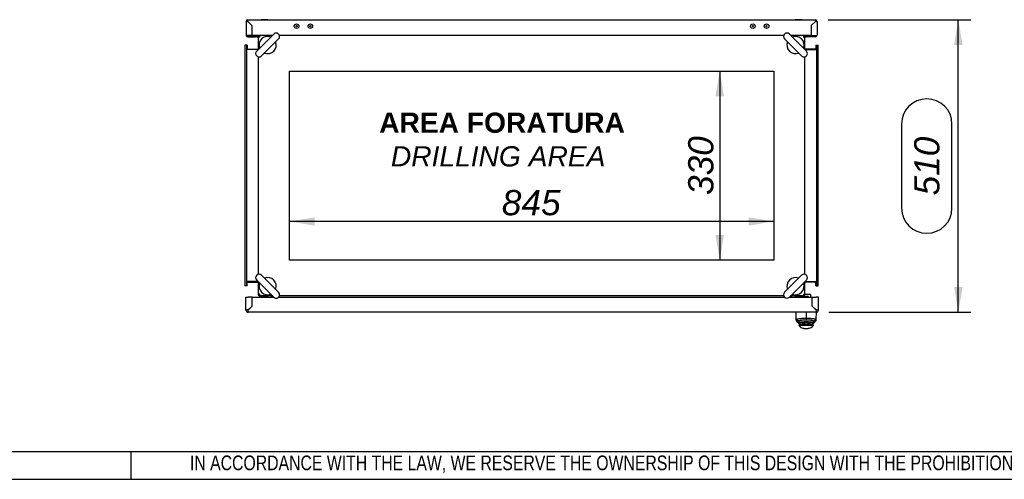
# Model space of a CAD drawing. Extents: x -15 to 412, y 11 to 308.
# Tile 6 of 11: x 201 to 308, y 11 to 61. Entities that reach past the tile are written whole.
import ezdxf
from ezdxf.lldxf.tags import DXFTag

# ---------------------------------------------------------------- set-up
doc = ezdxf.new("R2010")
doc.units = 0
doc.layers.get('0').update_dxf_attribs({"linetype": 'CONTINUOUS'})
for name, color, linetype in [('_TRANSLATION', 7, 'CONTINUOUS'), ('AE00100_03', 7, 'CONTINUOUS'), ('AE00198_03', 7, 'CONTINUOUS'), ('AE00219_03', 7, 'CONTINUOUS'), ('AE00715_01', 7, 'CONTINUOUS'), ('AE00992_10', 7, 'CONTINUOUS'), ('AE00992_31', 7, 'CONTINUOUS'), ('DEFAULT', 7, 'CONTINUOUS'), ('DV4__TRANSLATION', 7, 'CONTINUOUS'), ('F0000000_08', 7, 'CONTINUOUS'), ('F0000000_12', 7, 'CONTINUOUS'), ('F0000000_13', 7, 'CONTINUOUS'), ('F0000000_68', 7, 'CONTINUOUS'), ('F0000001_24', 7, 'CONTINUOUS'), ('F0000001_38', 7, 'CONTINUOUS'), ('M0000000_29', 7, 'CONTINUOUS'), ('M0000000_37', 7, 'CONTINUOUS'), ('M0000000_44', 7, 'CONTINUOUS'), ('M0000000_53', 7, 'CONTINUOUS'), ('M0000000_61', 7, 'CONTINUOUS')]:
    doc.layers.add(name, color=color, linetype=linetype)
doc.styles.add('SEACAD_ARIAL', font='arial.ttf')
doc.styles.add('SEACAD_ARIALI', font='ariali.ttf')
tags = doc.linetypes.add('CENTER2', pattern=[28.575, 19.05, -3.175, 3.175, -3.175]).pattern_tags.tags
tags[10:11] = [DXFTag(74, 4), DXFTag(75, 0), DXFTag(340, '0'), DXFTag(46, 0.0), DXFTag(50, 0.0), DXFTag(44, 0.0), DXFTag(45, 0.0)]
tags[8:9] = [DXFTag(74, 4), DXFTag(75, 0), DXFTag(340, '0'), DXFTag(46, 0.0), DXFTag(50, 0.0), DXFTag(44, 0.0), DXFTag(45, 0.0)]
tags[6:7] = [DXFTag(74, 4), DXFTag(75, 0), DXFTag(340, '0'), DXFTag(46, 0.0), DXFTag(50, 0.0), DXFTag(44, 0.0), DXFTag(45, 0.0)]
tags[4:5] = [DXFTag(74, 4), DXFTag(75, 0), DXFTag(340, '0'), DXFTag(46, 0.0), DXFTag(50, 0.0), DXFTag(44, 0.0), DXFTag(45, 0.0)]
doc.dimstyles.new('ISO', dxfattribs={"dimtxt": 2.75, "dimasz": 2.75, "dimexe": 1.375, "dimexo": 1.375, "dimgap": 0.6875, "dimtad": 1, "dimdec": 1, "dimlfac": 16, "dimtxsty": 'SEACAD_ARIAL', "dimblk1": '_SE_FILLED', "dimblk2": '_SE_FILLED', "dimsah": 1, "dimcen": 1.375, "dimazin": 3, "dimtfac": 0.7, "dimtdec": 3, "dimtmove": 0, "dimatfit": 3})

# ---------------------------------------------------------------- blocks, each defined once
blk = doc.blocks.new('SE3')
at = {"layer": 'AE00100_03', "color": 7, "linetype": 'CONTINUOUS'}
for centre, radius in [((231.32, 60.39), 0.25), ((231.32, 60.39), 0.0625), ((232.82, 60.39), 0.25), ((232.82, 60.39), 0.0625), ((281.07, 60.39), 0.25), ((281.07, 60.39), 0.0625), ((282.57, 60.39), 0.25), ((282.57, 60.39), 0.0625)]:
    blk.add_circle(centre, radius, dxfattribs=at)
at = {"layer": 'AE00198_03', "color": 7, "linetype": 'CONTINUOUS'}
for p, q in [((227.49, 30.86), (227.49, 30.83)), ((228.14, 30.83), (228.14, 30.86)), ((285.74, 30.89), (285.74, 30.85)), ((285.74, 30.85), (286.39, 30.85)), ((286.39, 30.85), (286.39, 30.89))]:
    blk.add_line(p, q, dxfattribs=at)
for centre, start, end in [((286.11, 31.18), 222.1747, 225.145), ((286.02, 31.18), 314.855, 317.8253)]:
    blk.add_arc(centre, 0.5, start, end, dxfattribs=at)
at = {"layer": 'AE00219_03', "color": 7, "linetype": 'CONTINUOUS'}
for p, q in [((228.19, 61.09), (227.44, 61.09)), ((227.44, 61.09), (227.44, 61.08)), ((228.19, 61.08), (228.19, 61.09)), ((286.44, 61.09), (285.69, 61.09)), ((285.69, 61.09), (285.69, 61.08)), ((286.44, 61.08), (286.44, 61.09))]:
    blk.add_line(p, q, dxfattribs=at)
at = {"layer": 'AE00715_01', "color": 7, "linetype": 'CONTINUOUS'}
for p, q in [((228.82, 59.52), (226.97, 57.67)), ((286.92, 57.67), (285.06, 59.52)), ((227.5, 57.14), (229.35, 58.99)), ((284.53, 58.99), (286.39, 57.14)), ((226.97, 32.68), (228.82, 30.82)), ((229.35, 31.36), (227.5, 33.21)), ((286.39, 33.21), (284.53, 31.36)), ((285.06, 30.82), (286.92, 32.68))]:
    blk.add_line(p, q, dxfattribs=at)
for centre, radius, start, end in [((228.16, 58.33), 0.937, 68.5782, 201.4218), ((229.09, 59.26), 0.375, 315, 135), ((284.79, 59.26), 0.375, 45, 225), ((285.72, 58.33), 0.937, 338.5782, 111.4218), ((228.16, 58.33), 0.937, 248.5782, 21.4218), ((285.72, 58.33), 0.937, 158.5782, 291.4218), ((227.23, 57.4), 0.375, 135, 315), ((286.65, 57.4), 0.375, 225, 45), ((227.23, 32.95), 0.375, 45, 225), ((286.65, 32.95), 0.375, 315, 135), ((228.16, 32.02), 0.937, 158.5782, 291.4218), ((228.16, 32.02), 0.938, 338.5782, 111.4218), ((285.72, 32.02), 0.937, 68.5782, 201.4218), ((285.72, 32.02), 0.938, 248.5782, 21.4218), ((229.09, 31.09), 0.375, 225, 45), ((284.79, 31.09), 0.375, 135, 315)]:
    blk.add_arc(centre, radius, start, end, dxfattribs=at)
at = {"layer": 'AE00992_10', "color": 7, "linetype": 'CONTINUOUS'}
for p, q in [((285.81, 28.39), (285.78, 29.17)), ((286.88, 29.16), (286.88, 28.54)), ((287.75, 29.65), (287.75, 29.64)), ((287.94, 29.46), (287.94, 29.46)), ((287.94, 29.46), (287.94, 29.46)), ((287.97, 29.17), (287.94, 28.39)), ((285.82, 28.23), (285.81, 28.39)), ((286.04, 28.18), (285.81, 28.39)), ((286.03, 28.02), (285.82, 28.23)), ((285.82, 28.23), (286.04, 28.02)), ((286.04, 28.06), (286.03, 28.05)), ((286.03, 28.05), (286.03, 28.02)), ((286.04, 28.18), (286.04, 28.06)), ((286.07, 27.98), (286.07, 28.06)), ((286.07, 27.92), (286.07, 27.98)), ((286.26, 27.8), (286.07, 27.98)), ((286.26, 27.74), (286.07, 27.92)), ((286.88, 28.54), (286.88, 28.33)), ((287.68, 27.98), (287.49, 27.8)), ((287.68, 27.92), (287.49, 27.74)), ((287.68, 27.98), (287.68, 28.07)), ((287.68, 27.98), (287.68, 27.92)), ((287.94, 28.39), (287.72, 28.18)), ((287.94, 28.23), (287.72, 28.02)), ((287.72, 28.02), (287.94, 28.23)), ((287.72, 28.05), (287.72, 28.18)), ((287.72, 28.02), (287.72, 28.05)), ((287.72, 28.05), (287.72, 28.05)), ((287.94, 28.39), (287.94, 28.23)), ((286.07, 27.74), (286.26, 27.74)), ((286.07, 27.74), (286.22, 27.58)), ((286.26, 27.8), (286.26, 27.74)), ((287.49, 27.74), (286.26, 27.74)), ((286.63, 27.42), (287.12, 27.42)), ((287.49, 27.74), (287.49, 27.8)), ((287.49, 27.74), (287.69, 27.74)), ((287.53, 27.58), (287.69, 27.74))]:
    blk.add_line(p, q, dxfattribs=at)
for centre, radius, start, end in [((286.88, 22.8), 5.32, 80.8971, 99.0474), ((286.63, 28.05), 0.625, 228.5904, 270), ((287.12, 28.05), 0.625, 270, 311.4096)]:
    blk.add_arc(centre, radius, start, end, dxfattribs=at)
for points, knots in [([(285.81, 28.39), (285.81, 28.4), (285.81, 28.4), (285.82, 28.41), (285.83, 28.42), (285.85, 28.42), (285.86, 28.43), (285.87, 28.43), (285.88, 28.44), (285.92, 28.45), (285.98, 28.46), (286.11, 28.49), (286.25, 28.5), (286.4, 28.52), (286.56, 28.53), (286.72, 28.54), (286.83, 28.54), (286.88, 28.54)], [0, 0, 0, 0, 0.050345, 0.095223, 0.134632, 0.168574, 0.197046, 0.220048, 0.23758, 0.249642, 0.383241, 0.499291, 0.605676, 0.70888, 0.808958, 0.905976, 1, 1, 1, 1]), ([(286.88, 28.33), (286.87, 28.33), (286.86, 28.33), (286.83, 28.33), (286.81, 28.33), (286.79, 28.33), (286.77, 28.33), (286.74, 28.32), (286.72, 28.32), (286.7, 28.32), (286.68, 28.32), (286.66, 28.32), (286.64, 28.32), (286.61, 28.32), (286.59, 28.32), (286.57, 28.31), (286.51, 28.31), (286.4, 28.3), (286.27, 28.28), (286.17, 28.25), (286.11, 28.24), (286.08, 28.22), (286.07, 28.22), (286.05, 28.21), (286.05, 28.2), (286.04, 28.19), (286.04, 28.19), (286.04, 28.18), (286.04, 28.18)], [0, 0, 0, 0, 0.016652, 0.03324, 0.049776, 0.066272, 0.082741, 0.099195, 0.115646, 0.132107, 0.14859, 0.165107, 0.18167, 0.198292, 0.214985, 0.23176, 0.248629, 0.372833, 0.49775, 0.62267, 0.748317, 0.784521, 0.82047, 0.856266, 0.892012, 0.927815, 0.963776, 1, 1, 1, 1]), ([(286.07, 27.98), (286.08, 27.99), (286.08, 27.99), (286.09, 28), (286.1, 28.01), (286.14, 28.02), (286.21, 28.03), (286.35, 28.05), (286.57, 28.07), (286.78, 28.08), (286.98, 28.08), (287.19, 28.07), (287.41, 28.05), (287.54, 28.03), (287.62, 28.02), (287.66, 28), (287.68, 27.99), (287.68, 27.99), (287.68, 27.98)], [0, 0, 0, 0, 0.025166, 0.054446, 0.087839, 0.125344, 0.199913, 0.250411, 0.382686, 0.499745, 0.500022, 0.617437, 0.74953, 0.800636, 0.874573, 0.925008, 0.966819, 1, 1, 1, 1]), ([(286.88, 28.54), (286.9, 28.54), (286.96, 28.54), (287.04, 28.54), (287.12, 28.53), (287.2, 28.53), (287.28, 28.52), (287.36, 28.52), (287.43, 28.51), (287.5, 28.5), (287.57, 28.5), (287.67, 28.48), (287.77, 28.46), (287.86, 28.44), (287.93, 28.42), (287.94, 28.4), (287.94, 28.39)], [0, 0, 0, 0, 0.0469, 0.094494, 0.142789, 0.191794, 0.241519, 0.29197, 0.343156, 0.395085, 0.447761, 0.501194, 0.617211, 0.750743, 0.831115, 1, 1, 1, 1]), ([(287.72, 28.18), (287.72, 28.18), (287.72, 28.18), (287.72, 28.19), (287.72, 28.19), (287.72, 28.19), (287.71, 28.2), (287.71, 28.2), (287.71, 28.2), (287.7, 28.21), (287.7, 28.21), (287.69, 28.22), (287.68, 28.22), (287.68, 28.22), (287.67, 28.23), (287.64, 28.24), (287.59, 28.25), (287.48, 28.28), (287.36, 28.3), (287.25, 28.31), (287.17, 28.32), (287.13, 28.32), (287.09, 28.32), (287.05, 28.32), (287.01, 28.32), (286.96, 28.33), (286.92, 28.33), (286.89, 28.33), (286.88, 28.33)], [0, 0, 0, 0, 0.018185, 0.036288, 0.054322, 0.072299, 0.090233, 0.108135, 0.126019, 0.143898, 0.161785, 0.179693, 0.197635, 0.215623, 0.23367, 0.25179, 0.377253, 0.50224, 0.626949, 0.751311, 0.782601, 0.813674, 0.844609, 0.875484, 0.906381, 0.93738, 0.96856, 1, 1, 1, 1]), ([(287.49, 27.8), (287.49, 27.8), (287.49, 27.81), (287.48, 27.81), (287.47, 27.82), (287.44, 27.83), (287.39, 27.85), (287.32, 27.86), (287.22, 27.88), (287.08, 27.89), (286.88, 27.9), (286.67, 27.89), (286.53, 27.88), (286.44, 27.86), (286.36, 27.85), (286.31, 27.83), (286.27, 27.81), (286.26, 27.8), (286.26, 27.8)], [0, 0, 0, 0, 0.031647, 0.063115, 0.094704, 0.126708, 0.189808, 0.252326, 0.31481, 0.377086, 0.500331, 0.623496, 0.685583, 0.748041, 0.810784, 0.873637, 0.936812, 1, 1, 1, 1])]:
    blk.add_open_spline(points, degree=3, knots=knots, dxfattribs=at)
at = {"layer": 'AE00992_31', "color": 7, "linetype": 'CONTINUOUS'}
for p, q in [((287.54, 30.74), (287.53, 30.74)), ((287.53, 30.47), (287.54, 30.47)), ((287.54, 30.46), (287.53, 30.46)), ((287.63, 29.77), (287.63, 29.77)), ((287.66, 29.74), (287.66, 29.74)), ((287.72, 29.67), (287.72, 29.68))]:
    blk.add_line(p, q, dxfattribs=at)
at = {"layer": 'DV4__TRANSLATION', "color": 7, "linetype": 'CENTER2'}
for p, q in [((230.54, 55.49), (283.35, 55.49)), ((230.54, 34.86), (230.54, 55.49)), ((283.35, 55.49), (283.35, 34.86)), ((283.35, 34.86), (230.54, 34.86))]:
    blk.add_line(p, q, dxfattribs=at)
at = {"layer": 'F0000000_08', "color": 7, "linetype": 'CONTINUOUS'}
for p, q in [((227.29, 30.92), (227.29, 30.99)), ((228.16, 30.86), (227.35, 30.86)), ((228.53, 30.89), (228.5, 30.83)), ((228.56, 30.97), (228.53, 30.89))]:
    blk.add_line(p, q, dxfattribs=at)
for centre, radius, start, end in [((227.35, 30.92), 0.0625, 180, 270), ((228.16, 30.8), 0.0625, 69.6359, 90), ((228.16, 30.8), 0.0625, 30, 69.6359), ((228.44, 31.02), 0.125, 339.5226, 345.5225)]:
    blk.add_arc(centre, radius, start, end, dxfattribs=at)
at = {"layer": 'F0000000_12', "color": 7, "linetype": 'CONTINUOUS'}
blk.add_line((226.47, 30.71), (226.48, 30.71), dxfattribs=at)
at = {"layer": 'F0000000_13', "color": 7, "linetype": 'CONTINUOUS'}
blk.add_line((226.48, 30.59), (226.47, 30.61), dxfattribs=at)
at = {"layer": 'F0000000_68', "color": 7, "linetype": 'CONTINUOUS'}
for p, q in [((225.82, 60.91), (225.82, 59.41)), ((225.99, 61.08), (287.89, 61.08)), ((226.44, 60.46), (225.99, 60.91)), ((225.99, 60.91), (225.99, 60.9)), ((225.99, 60.9), (225.99, 60.91)), ((225.99, 60.9), (226.44, 60.45)), ((226.44, 60.46), (226.44, 60.46)), ((226.44, 60.46), (226.44, 59.36)), ((226.44, 60.45), (226.44, 59.36)), ((287.44, 60.46), (287.89, 60.91)), ((287.89, 60.9), (287.44, 60.45)), ((287.44, 60.46), (287.44, 60.46)), ((287.44, 60.46), (287.44, 59.36)), ((287.44, 60.45), (287.44, 59.36)), ((287.89, 60.91), (287.89, 60.9)), ((287.89, 60.9), (287.89, 60.91)), ((288.07, 60.91), (288.07, 59.41)), ((225.99, 59.36), (225.82, 59.36)), ((225.84, 59.33), (225.99, 59.33)), ((226.44, 59.36), (225.99, 59.36)), ((225.99, 59.33), (225.99, 59.33)), ((225.99, 59.33), (225.99, 59.33)), ((225.99, 59.33), (226.82, 59.33)), ((225.99, 59.24), (226.82, 59.24)), ((228.66, 59.36), (226.44, 59.36)), ((226.44, 59.36), (226.44, 59.33)), ((226.44, 59.36), (226.44, 59.33)), ((226.82, 59.33), (227, 59.33)), ((227, 59.24), (226.82, 59.24)), ((227, 59.33), (227.21, 59.33)), ((227, 59.33), (227, 59.24)), ((227, 59.24), (227.14, 59.24)), ((284.43, 59.36), (229.45, 59.36)), ((287.44, 59.36), (285.22, 59.36)), ((286.67, 59.33), (286.88, 59.33)), ((286.74, 59.24), (286.88, 59.24)), ((286.88, 59.33), (287.07, 59.33)), ((286.88, 59.24), (286.88, 59.33)), ((287.07, 59.24), (286.88, 59.24)), ((287.89, 59.33), (287.07, 59.33)), ((287.89, 59.24), (287.07, 59.24)), ((287.44, 59.36), (287.89, 59.36)), ((287.44, 59.36), (287.44, 59.33)), ((287.44, 59.36), (287.44, 59.33)), ((287.89, 59.36), (288.06, 59.36)), ((288.05, 59.33), (287.89, 59.33)), ((287.9, 59.33), (287.89, 59.33)), ((287.89, 59.33), (287.89, 59.33))]:
    blk.add_line(p, q, dxfattribs=at)
for centre, radius, start, end in [((225.99, 60.91), 0.175, 90, 180), ((225.98, 71.78), 10.87, 269.1297, 270.0518), ((216.36, 60.92), 9.63, 359.8886, 0.9299), ((287.89, 60.91), 0.175, 0, 90), ((298.77, 60.92), 10.87, 179.1297, 180.0518), ((287.91, 70.53), 9.63, 269.8886, 270.9299), ((225.99, 59.41), 0.175, 180, 207.664), ((225.99, 59.41), 0.175, 207.664, 270), ((225.99, 59.41), 0.0813, 217.8681, 270), ((287.89, 59.41), 0.0813, 270, 322.1319), ((287.89, 59.41), 0.175, 270, 332.336), ((287.89, 59.41), 0.175, 332.336, 0)]:
    blk.add_arc(centre, radius, start, end, dxfattribs=at)
for centre, major_axis, start_param, end_param in [((225.99, 59.41), (0.175, 0), 3.141593, 3.431057), ((225.99, 59.41), (0.0812, 0), 3.803715, 4.712389), ((287.89, 59.41), (-0.0812, 0), 1.570796, 2.47947), ((287.89, 59.41), (-0.175, 0), 2.852128, 3.141593)]:
    blk.add_ellipse(centre, major_axis=major_axis, ratio=0.998462, start_param=start_param, end_param=end_param, dxfattribs=at)
at = {"layer": 'F0000001_24', "color": 7, "linetype": 'CONTINUOUS'}
for p, q in [((286.75, 31.14), (286.96, 31.14)), ((286.96, 31.14), (287.04, 31.14)), ((287.04, 31.14), (287.32, 31.14)), ((285.66, 30.92), (285.66, 30.99)), ((285.85, 30.89), (285.69, 30.89)), ((286.57, 30.89), (285.85, 30.89)), ((286.59, 30.89), (286.57, 30.89)), ((286.96, 30.89), (286.59, 30.89)), ((287.04, 30.89), (286.96, 30.89)), ((287.1, 30.89), (287.04, 30.89)), ((287.35, 31.11), (287.35, 30.83)), ((287.36, 31.02), (287.35, 31.02)), ((287.36, 30.98), (287.35, 30.98)), ((287.36, 30.98), (287.35, 30.98)), ((287.36, 30.98), (287.36, 30.83)), ((287.36, 30.97), (287.36, 30.97)), ((287.36, 30.88), (287.36, 30.88)), ((287.36, 30.84), (287.36, 30.84))]:
    blk.add_line(p, q, dxfattribs=at)
for centre, radius, start, end in [((287.32, 31.11), 0.0312, 0, 90), ((285.69, 30.92), 0.0312, 180, 270), ((286.47, 30.83), 0.0625, 90, 180), ((287.1, 30.83), 0.0625, 0, 90)]:
    blk.add_arc(centre, radius, start, end, dxfattribs=at)
at = {"layer": 'F0000001_38', "color": 7, "linetype": 'CONTINUOUS'}
for p, q in [((225.79, 29.42), (225.79, 30.83)), ((225.79, 30.83), (226.04, 30.83)), ((226.47, 30.83), (226.04, 30.83)), ((226.47, 29.86), (226.47, 30.83)), ((226.48, 29.86), (226.48, 30.83)), ((226.48, 30.83), (228.82, 30.83)), ((229.36, 30.83), (284.52, 30.83)), ((285.07, 30.83), (287.53, 30.83)), ((287.53, 29.86), (287.53, 30.83)), ((287.54, 30.83), (287.97, 30.83)), ((287.54, 29.86), (287.54, 30.83)), ((288.22, 30.83), (287.97, 30.83)), ((288.22, 29.42), (288.22, 30.83)), ((226.04, 29.43), (226.47, 29.86)), ((226.47, 29.86), (226.04, 29.42)), ((226.04, 29.42), (226.04, 29.43)), ((287.97, 29.17), (226.04, 29.17)), ((226.48, 29.86), (226.47, 29.86)), ((287.53, 29.86), (287.53, 29.86)), ((287.53, 29.86), (287.97, 29.42)), ((287.97, 29.43), (287.54, 29.86)), ((287.97, 29.42), (287.97, 29.43))]:
    blk.add_line(p, q, dxfattribs=at)
for centre, radius, start, end in [((226.04, 29.42), 0.25, 180, 270), ((203.84, 29.41), 22.19, 359.3908, 0.0363), ((287.99, 7.23), 22.19, 89.3908, 90.0363), ((287.97, 29.42), 0.25, 270, 0), ((307.63, 29.4), 19.66, 179.9221, 180.6509)]:
    blk.add_arc(centre, radius, start, end, dxfattribs=at)
blk.add_open_spline([(226.04, 29.43), (226.03, 29.43), (226.01, 29.43), (225.99, 29.43), (225.96, 29.42), (225.95, 29.42), (225.93, 29.42), (225.92, 29.42), (225.9, 29.42), (225.88, 29.42), (225.86, 29.42), (225.85, 29.42), (225.84, 29.42), (225.83, 29.42), (225.81, 29.42), (225.81, 29.42), (225.8, 29.42), (225.8, 29.42), (225.79, 29.42), (225.79, 29.42), (225.79, 29.42), (225.79, 29.42)], degree=3, knots=[0, 0, 0, 0, 0.0625, 0.125, 0.1875, 0.25, 0.25, 0.3125, 0.375, 0.4375, 0.5, 0.5, 0.5625, 0.625, 0.6875, 0.75, 0.75, 0.8125, 0.875, 0.9375, 1, 1, 1, 1], dxfattribs=at)
at = {"layer": 'M0000000_29', "color": 7, "linetype": 'CONTINUOUS'}
for p, q in [((228.6, 59.36), (228.6, 59.36)), ((285.29, 59.36), (285.29, 59.36)), ((225.93, 57.89), (227.13, 57.89)), ((287.95, 57.89), (286.75, 57.89)), ((225.93, 32.46), (227.13, 32.46)), ((287.95, 32.46), (286.75, 32.46)), ((228.6, 30.99), (228.6, 30.83)), ((285.29, 30.99), (285.29, 30.83))]:
    blk.add_line(p, q, dxfattribs=at)
at = {"layer": 'M0000000_37', "color": 7, "linetype": 'CONTINUOUS'}
for p, q in [((227.53, 59.36), (227.53, 59.36)), ((227.67, 59.36), (227.67, 59.36)), ((227.96, 59.36), (227.96, 59.36)), ((228.11, 59.36), (228.11, 59.36)), ((285.78, 59.36), (285.78, 59.36)), ((285.92, 59.36), (285.92, 59.36)), ((286.21, 59.36), (286.21, 59.36)), ((286.36, 59.36), (286.36, 59.36))]:
    blk.add_line(p, q, dxfattribs=at)
at = {"layer": 'M0000000_44', "color": 7, "linetype": 'CONTINUOUS'}
for p, q in [((225.69, 58.3), (225.69, 32.05)), ((225.85, 58.3), (225.69, 58.3)), ((225.85, 58.3), (225.85, 32.05)), ((225.93, 58.3), (225.85, 58.3)), ((225.93, 58.3), (225.93, 57.83)), ((287.95, 58.3), (287.95, 57.83)), ((287.95, 58.3), (288.04, 58.3)), ((288.04, 32.05), (288.04, 58.3)), ((288.04, 58.3), (288.19, 58.3)), ((288.19, 32.05), (288.19, 58.3)), ((227.13, 57.83), (225.93, 57.83)), ((286.75, 57.83), (287.95, 57.83)), ((225.93, 32.05), (225.93, 32.52)), ((227.13, 32.52), (225.93, 32.52)), ((286.75, 32.52), (287.95, 32.52)), ((287.95, 32.05), (287.95, 32.52)), ((225.85, 32.05), (225.69, 32.05)), ((225.93, 32.05), (225.85, 32.05)), ((287.95, 32.05), (288.04, 32.05)), ((288.04, 32.05), (288.19, 32.05))]:
    blk.add_line(p, q, dxfattribs=at)
at = {"layer": 'M0000000_53', "color": 7, "linetype": 'CONTINUOUS'}
for p, q in [((228.66, 59.36), (228.66, 59.36)), ((285.22, 59.36), (285.22, 59.36)), ((228.66, 30.83), (228.66, 30.99)), ((285.22, 30.83), (285.22, 30.99))]:
    blk.add_line(p, q, dxfattribs=at)
at = {"layer": 'M0000000_61', "color": 7, "linetype": 'CONTINUOUS'}
for p, q in [((227.13, 59.21), (227.13, 59.18)), ((227.13, 59.19), (227.13, 57.83)), ((227.3, 59.19), (227.3, 59.36)), ((228.66, 59.36), (227.3, 59.36)), ((284.43, 59.36), (229.45, 59.36)), ((286.58, 59.36), (285.22, 59.36)), ((286.58, 59.36), (286.58, 59.19)), ((286.6, 59.36), (286.58, 59.36)), ((286.75, 57.83), (286.75, 59.19)), ((227.13, 57.04), (227.13, 33.31)), ((286.75, 33.31), (286.75, 57.04)), ((227.13, 32.52), (227.13, 31.16)), ((286.75, 31.16), (286.75, 32.52)), ((227.3, 30.99), (227.3, 31.16)), ((286.58, 31.16), (286.58, 30.99)), ((286.75, 31.14), (286.75, 31.16)), ((227.28, 30.99), (227.31, 30.99)), ((227.3, 30.99), (228.66, 30.99)), ((229.45, 30.99), (284.43, 30.99)), ((285.22, 30.99), (286.58, 30.99))]:
    blk.add_line(p, q, dxfattribs=at)
for centre, radius, start, end in [((227.3, 59.19), 0.175, 99.2594, 172.5262), ((227.3, 59.17), 0.193, 88.785, 98.1014), ((286.58, 59.19), 0.175, 0, 83.5192), ((227.3, 31.16), 0.175, 180, 263.5192), ((286.58, 31.16), 0.175, 279.2596, 352.5261), ((286.58, 31.18), 0.193, 268.7848, 278.1019)]:
    blk.add_arc(centre, radius, start, end, dxfattribs=at)
for points, knots in [([(227.3, 59.19), (227.28, 59.19), (227.26, 59.19), (227.22, 59.19), (227.2, 59.19), (227.16, 59.19), (227.15, 59.19), (227.13, 59.19), (227.13, 59.19), (227.13, 59.19)], [0, 0, 0, 0, 0.25, 0.25, 0.5, 0.5, 0.75, 0.75, 1, 1, 1, 1]), ([(286.58, 59.19), (286.58, 59.19), (286.58, 59.19), (286.59, 59.19), (286.6, 59.19), (286.6, 59.19), (286.62, 59.19), (286.63, 59.19), (286.65, 59.19), (286.66, 59.19), (286.68, 59.19), (286.69, 59.19), (286.7, 59.19), (286.71, 59.19), (286.72, 59.19), (286.73, 59.19), (286.74, 59.19), (286.75, 59.19), (286.75, 59.19), (286.75, 59.19), (286.75, 59.19), (286.75, 59.19), (286.75, 59.19), (286.75, 59.19), (286.75, 59.19)], [0, 0, 0, 0, 0.015632, 0.031264, 0.062522, 0.093779, 0.125036, 0.187528, 0.25002, 0.312514, 0.37501, 0.437506, 0.5, 0.562494, 0.62499, 0.687486, 0.74998, 0.812472, 0.874964, 0.906221, 0.937478, 0.968736, 0.984368, 1, 1, 1, 1]), ([(227.3, 31.16), (227.3, 31.16), (227.3, 31.16), (227.29, 31.16), (227.29, 31.16), (227.28, 31.16), (227.27, 31.16), (227.25, 31.16), (227.24, 31.16), (227.22, 31.16), (227.21, 31.16), (227.19, 31.16), (227.18, 31.16), (227.17, 31.16), (227.16, 31.16), (227.15, 31.16), (227.14, 31.16), (227.14, 31.16), (227.13, 31.16), (227.13, 31.16), (227.13, 31.16), (227.13, 31.16), (227.13, 31.16), (227.13, 31.16), (227.13, 31.16)], [0, 0, 0, 0, 0.015632, 0.031264, 0.062522, 0.093779, 0.125036, 0.187528, 0.25002, 0.312514, 0.37501, 0.437506, 0.5, 0.562494, 0.62499, 0.687486, 0.74998, 0.812472, 0.874964, 0.906221, 0.937478, 0.968736, 0.984368, 1, 1, 1, 1]), ([(286.58, 31.16), (286.6, 31.16), (286.62, 31.16), (286.67, 31.16), (286.69, 31.16), (286.72, 31.16), (286.73, 31.16), (286.75, 31.16), (286.75, 31.16), (286.75, 31.16)], [0, 0, 0, 0, 0.25, 0.25, 0.5, 0.5, 0.75, 0.75, 1, 1, 1, 1])]:
    blk.add_open_spline(points, degree=3, knots=knots, dxfattribs=at)
blk = doc.blocks.new('DMBLK115')
at = {"layer": '_TRANSLATION', "linetype": 'CONTINUOUS'}
for points in [[(233.29, 38.62), (233.29, 39.53), (230.54, 39.08)], [(280.6, 38.62), (283.35, 39.08), (280.6, 39.53)]]:
    blk.add_hatch(color=7, dxfattribs=at).paths.add_polyline_path(points)
at = {"layer": '_TRANSLATION', "color": 7, "linetype": 'CONTINUOUS'}
blk.add_line((283.35, 39.08), (230.54, 39.08), dxfattribs=at)
at = {"layer": '_TRANSLATION', "color": 7, "linetype": 'CONTINUOUS', "style": 'SEACAD_ARIALI'}
blk.add_text('845', height=2.75, dxfattribs=at).set_placement((253.7, 39.76))
blk = doc.blocks.new('_SE_FILLED')
at = {"color": 0}
blk.add_line((0, 0), (-1, 0), dxfattribs=at)
blk.add_solid([(0, 0), (-1, -0.1665), (-1, 0.1665), (0, 0)], dxfattribs=at)
blk = doc.blocks.new('DMBLK116')
at = {"layer": '_TRANSLATION', "linetype": 'CONTINUOUS'}
for points in [[(277.92, 52.74), (277.46, 55.49), (277, 52.74)], [(277.92, 37.61), (277, 37.61), (277.46, 34.86)]]:
    blk.add_hatch(color=7, dxfattribs=at).paths.add_polyline_path(points)
at = {"layer": '_TRANSLATION', "color": 7, "linetype": 'CONTINUOUS'}
blk.add_line((277.46, 55.49), (277.46, 34.86), dxfattribs=at)
at = {"layer": '_TRANSLATION', "color": 7, "linetype": 'CONTINUOUS', "style": 'SEACAD_ARIALI'}
blk.add_text('330', height=2.75, rotation=90, dxfattribs=at).set_placement((276.77, 41.97))
blk = doc.blocks.new('DMBLK117')
at = {"layer": '_TRANSLATION', "linetype": 'CONTINUOUS'}
for points in [[(303.94, 58.33), (303.48, 61.08), (303.02, 58.33)], [(303.94, 31.92), (303.02, 31.92), (303.48, 29.17)]]:
    blk.add_hatch(color=7, dxfattribs=at).paths.add_polyline_path(points)
at = {"layer": '_TRANSLATION', "color": 7, "linetype": 'CONTINUOUS'}
for p, q in [((289.27, 61.08), (304.86, 61.08)), ((303.48, 29.17), (303.48, 61.08)), ((297.29, 49.71), (297.29, 40.54)), ((302.79, 40.54), (302.79, 49.71)), ((289.35, 29.17), (304.86, 29.17))]:
    blk.add_line(p, q, dxfattribs=at)
for centre, start, end in [((300.04, 49.71), 0, 180), ((300.04, 40.54), 180, 0)]:
    blk.add_arc(centre, 2.75, start, end, dxfattribs=at)
at = {"layer": '_TRANSLATION', "color": 7, "linetype": 'CONTINUOUS', "style": 'SEACAD_ARIALI'}
blk.add_text('510', height=2.75, rotation=90, dxfattribs=at).set_placement((301.42, 41.92))

msp = doc.modelspace()

# ---------------------------------------------------------------- linework, layer by layer
at = {"color": 7, "linetype": 'CONTINUOUS'}
for p, q in [((213.2718, 10.9545), (213.2718, 13.9833)), ((6.2345, 10.9591), (412.092, 10.9591))]:
    msp.add_line(p, q, dxfattribs=at)
at = {"layer": 'DEFAULT', "color": 7, "linetype": 'CONTINUOUS'}
msp.add_line((6.2345, 13.9879), (412.092, 13.9879), dxfattribs=at)

# ---------------------------------------------------------------- block references
at = {"layer": '_TRANSLATION'}
msp.add_blockref('SE3', (0, 0), dxfattribs=at)

# ---------------------------------------------------------------- texts
at = {"insert": (219.6882, 11.6523), "char_height": 1.6, "width": 181.995713, "attachment_point": 7}
msp.add_mtext('{\\fArial Narrow|b0||i0||c0|p34;\\C7;\\H1.6;\\W0.94;IN ACCORDANCE WITH THE LAW, WE RESERVE THE OWNERSHIP OF THIS DESIGN WITH THE PROHIBITION OF REPRODUCING IT AND MAKING IT KNOWN TO THIRD PARTIES WITHOUT OUR AUTHORIZATION}', dxfattribs=at)
at = {"layer": '_TRANSLATION', "insert": (253.2973, 48.0062), "char_height": 2.2, "width": 30.578523, "attachment_point": 5}
msp.add_mtext('{\\fArial|b0||i0||c0|p34;\\C7;\\H2.2;\\W1.; }{\\fArial|b1||i0||c0|p34;\\C7;\\H2.2;\\W1.;AREA FORATURA \\P}{\\fArial|b0||i1||c0|p34;\\C7;\\H2.2;\\W1.;DRILLING AREA}', dxfattribs=at)

# ---------------------------------------------------------------- dimensions: what is measured, and where the dimension line sits
at = {"layer": '_TRANSLATION', "color": 7, "linetype": 'CONTINUOUS'}
dim = msp.add_linear_dim(base=(303.4806, 29.1743), p1=(287.9728, 29.1743), p2=(287.8915, 61.0805), angle=90.145905, text='\\A1;<>', dimstyle='ISO', override={"dimdec": 0}, dxfattribs=at)
dim.commit()
dim.dimension.update_dxf_attribs({"geometry": 'DMBLK117', "text_midpoint": (303.4806, 45.1274), "dimtype": 161})
for base, p1, p2, angle, picture, middle in [((283.3478, 39.0758), (283.3478, 55.4868), (230.5353, 55.4868), 180, 'DMBLK115', (256.9415, 39.0758)), ((277.4603, 55.4868), (230.5353, 55.4868), (230.5353, 34.8618), 270, 'DMBLK116', (277.4603, 45.1743))]:
    dim = msp.add_linear_dim(base=base, p1=p1, p2=p2, angle=angle, text='\\A1;<>', dimstyle='ISO', dxfattribs=at)
    dim.commit()
    dim.dimension.update_dxf_attribs({"geometry": picture, "text_midpoint": middle, "dimtype": 161})

doc.saveas('drawing.dxf')
